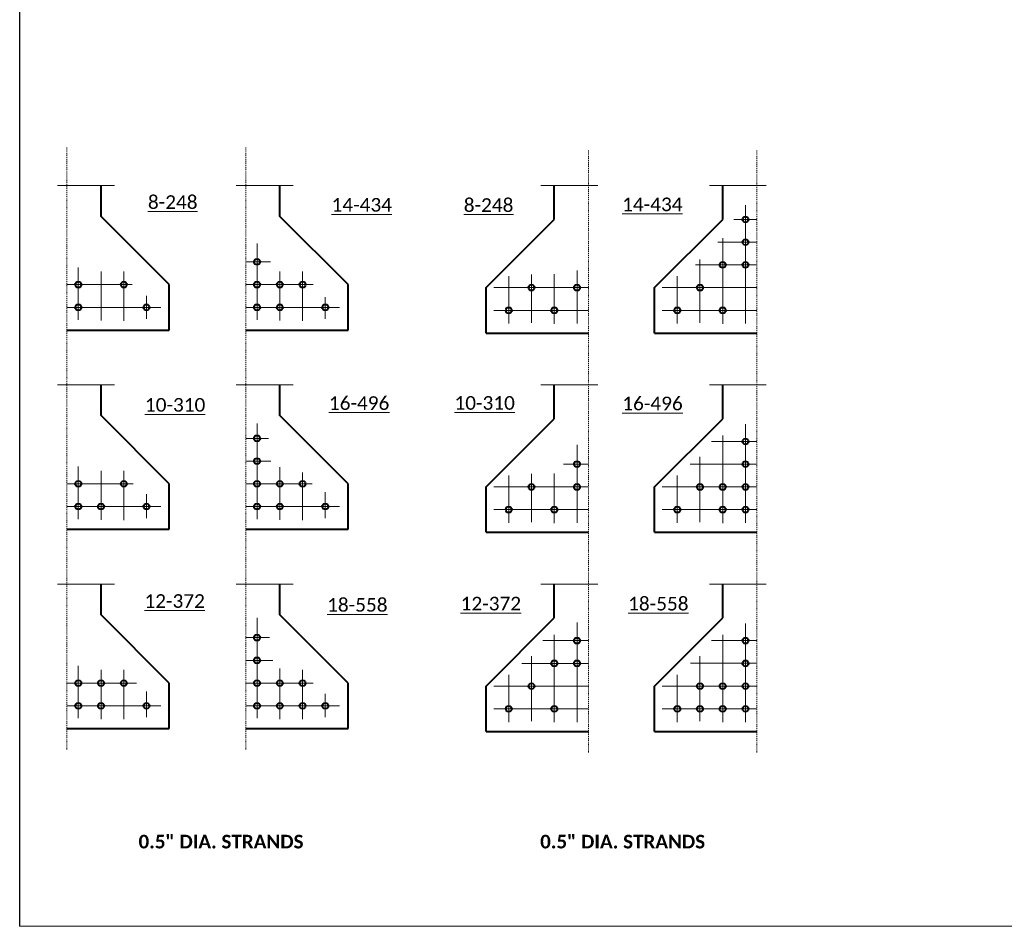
# Model space of a CAD drawing. Extents: x 23 to 884, y 6 to 258.
# Tile 1 of 11: x 23 to 131, y 6 to 106. Entities that reach past the tile are written whole.
import ezdxf

# ---------------------------------------------------------------- set-up
doc = ezdxf.new("R2010")
doc.units = 0
doc.header["$MEASUREMENT"] = 0
doc.linetypes.add('Wisdot4', pattern=[0.28125, 0.125, -0.0625, 0.03125, -0.0625])
doc.linetypes.add('Wisdot7', pattern=[0.2875, 0.125, -0.05, 0.0625, -0.05])
for name, color, linetype, lineweight in [('B_ANNO_BREAK', 7, 'Continuous', 18), ('B_ANNO_TEXT', 7, 'Continuous', 18), ('B_ANNO_TEXT_TITLE', 7, 'Continuous', 40), ('B_CNTR', 1, 'Wisdot4', 18), ('B_CONC_GIRD', 50, 'Continuous', 40), ('B_DETAIL', 7, 'Continuous', 18), ('B_STEEL', 92, 'Continuous', 18)]:
    doc.layers.add(name, color=color, linetype=linetype, lineweight=lineweight)
doc.layers.add('B_ANNO_NOPLOT', color=47, linetype='Continuous', lineweight=18, plot=False)
doc.styles.add('Annotative', font='calibri.ttf', dxfattribs={"height": 0.0625})
doc.styles.get("Standard").update_dxf_attribs({"font": 'calibri.ttf'})
doc.styles.add('Title', font='calibrib.ttf', dxfattribs={"height": 0.125})

# ---------------------------------------------------------------- blocks, each defined once
blk = doc.blocks.new('*U65')
at = {"layer": 'B_ANNO_NOPLOT', "flags": 128}
blk.add_lwpolyline([(15.35, -307.15), (15.35, -55.15), (339.28, -55.15), (339.28, -68.3), (393.35, -68.3), (393.35, -266.65), (331.92, -266.65), (331.92, -307.15)], close=True, dxfattribs=at)
blk = doc.blocks.new('*U138')
at = {"layer": 'B_ANNO_BREAK'}
for p, q in [((19.5, -225.68), (25.76, -225.68)), ((39.16, -225.68), (45.42, -225.68)), ((78.91, -225.68), (72.65, -225.68)), ((97.43, -225.68), (91.17, -225.68)), ((19.5, -247.59), (25.76, -247.59)), ((39.16, -247.59), (45.42, -247.59)), ((78.91, -247.59), (72.65, -247.59)), ((97.43, -247.59), (91.17, -247.59)), ((19.5, -269.51), (25.76, -269.51)), ((39.16, -269.51), (45.42, -269.51)), ((78.91, -269.51), (72.65, -269.51)), ((97.43, -269.51), (91.17, -269.51))]:
    blk.add_line(p, q, dxfattribs=at)
at = {"layer": 'B_ANNO_NOPLOT', "flags": 128}
blk.add_lwpolyline([(15.35, -307.15), (15.35, -55.15), (339.28, -55.15), (339.28, -68.3), (393.35, -68.3), (393.35, -266.65), (331.92, -266.65), (331.92, -307.15)], close=True, dxfattribs=at)
at = {"layer": 'B_CNTR'}
for p, q in [((20.55, -287.69), (20.55, -221.41)), ((40.2, -287.69), (40.2, -221.41)), ((77.87, -288.02), (77.87, -221.74)), ((96.39, -288.02), (96.39, -221.74))]:
    blk.add_line(p, q, dxfattribs=at)
at = {"layer": 'B_CONC_GIRD'}
for p, q in [((24.3, -229.07), (24.3, -225.68)), ((43.95, -229.07), (43.95, -225.68)), ((74.12, -229.4), (74.12, -225.68)), ((92.64, -229.4), (92.64, -225.68)), ((31.8, -236.57), (24.3, -229.07)), ((51.45, -236.57), (43.95, -229.07)), ((66.62, -236.9), (74.12, -229.4)), ((85.14, -236.9), (92.64, -229.4)), ((31.8, -241.57), (31.8, -236.57)), ((51.45, -241.57), (51.45, -236.57)), ((66.62, -241.9), (66.62, -236.9)), ((85.14, -241.9), (85.14, -236.9)), ((20.55, -241.57), (31.8, -241.57)), ((40.2, -241.57), (51.45, -241.57)), ((66.62, -241.9), (77.87, -241.9)), ((85.14, -241.9), (96.39, -241.9)), ((24.3, -250.98), (24.3, -247.59)), ((43.95, -250.98), (43.95, -247.59)), ((74.12, -251.32), (74.12, -247.59)), ((92.64, -251.32), (92.64, -247.59)), ((31.8, -258.48), (24.3, -250.98)), ((51.45, -258.48), (43.95, -250.98)), ((66.62, -258.82), (74.12, -251.32)), ((85.14, -258.82), (92.64, -251.32)), ((31.8, -263.48), (31.8, -258.48)), ((51.45, -263.48), (51.45, -258.48)), ((66.62, -263.81), (66.62, -258.82)), ((85.14, -263.81), (85.14, -258.82)), ((20.55, -263.48), (31.8, -263.48)), ((40.2, -263.48), (51.45, -263.48)), ((66.62, -263.81), (77.87, -263.81)), ((85.14, -263.81), (96.39, -263.81)), ((24.3, -272.9), (24.3, -269.51)), ((43.95, -272.9), (43.95, -269.51)), ((74.12, -273.23), (74.12, -269.51)), ((92.64, -273.23), (92.64, -269.51)), ((31.8, -280.4), (24.3, -272.9)), ((51.45, -280.4), (43.95, -272.9)), ((66.62, -280.73), (74.12, -273.23)), ((85.14, -280.73), (92.64, -273.23)), ((31.8, -285.4), (31.8, -280.4)), ((51.45, -285.4), (51.45, -280.4)), ((66.62, -285.73), (66.62, -280.73)), ((85.14, -285.73), (85.14, -280.73)), ((20.55, -285.4), (31.8, -285.4)), ((40.2, -285.4), (51.45, -285.4)), ((66.62, -285.73), (77.87, -285.73)), ((85.14, -285.73), (96.39, -285.73))]:
    blk.add_line(p, q, dxfattribs=at)
at = {"layer": 'B_DETAIL'}
for p, q in [((95.14, -240.85), (95.14, -227.83)), ((93.85, -229.4), (96.39, -229.4)), ((92.64, -240.89), (92.64, -231.47)), ((41.45, -240.45), (41.45, -232.04)), ((92.1, -231.9), (96.39, -231.9)), ((21.8, -240.45), (21.8, -234.67)), ((40.2, -234.07), (42.93, -234.07)), ((89.64, -234.4), (96.39, -234.4)), ((90.14, -240.78), (90.14, -233.81)), ((24.3, -240.52), (24.3, -235.13)), ((26.8, -240.56), (26.8, -235.13)), ((43.95, -240.52), (43.95, -235.13)), ((46.45, -240.56), (46.45, -235.13)), ((69.12, -240.85), (69.12, -235.65)), ((71.62, -240.78), (71.62, -235.46)), ((74.12, -240.89), (74.12, -235.42)), ((76.62, -240.85), (76.62, -235)), ((87.64, -240.85), (87.64, -235.65)), ((20.55, -236.57), (27.71, -236.57)), ((40.2, -236.57), (47.63, -236.57)), ((67.46, -236.9), (77.87, -236.9)), ((85.98, -236.9), (96.39, -236.9)), ((29.3, -240.34), (29.3, -237.82)), ((48.95, -240.34), (48.95, -237.94)), ((20.55, -239.07), (30.86, -239.07)), ((40.2, -239.07), (50.52, -239.07)), ((67.46, -239.4), (77.87, -239.4)), ((85.98, -239.4), (96.39, -239.4)), ((41.45, -262.36), (41.45, -251.84)), ((95.14, -262.76), (95.14, -251.92)), ((92.64, -262.8), (92.64, -253.18)), ((40.2, -253.48), (42.71, -253.48)), ((76.62, -262.76), (76.62, -254.2)), ((91.4, -253.82), (96.39, -253.82)), ((40.2, -255.98), (42.95, -255.98)), ((75.15, -256.31), (77.87, -256.31)), ((89.06, -256.31), (96.39, -256.31)), ((90.14, -262.69), (90.14, -255.52)), ((21.8, -262.36), (21.8, -256.58)), ((24.3, -262.43), (24.3, -257.04)), ((26.8, -262.47), (26.8, -257.04)), ((43.95, -262.43), (43.95, -256.63)), ((46.45, -262.47), (46.45, -257.23)), ((69.12, -262.76), (69.12, -257.57)), ((71.62, -262.69), (71.62, -257.37)), ((74.12, -262.8), (74.12, -257.33)), ((87.64, -262.76), (87.64, -257.57)), ((20.55, -258.48), (27.83, -258.48)), ((40.2, -258.48), (47.51, -258.48)), ((29.3, -262.25), (29.3, -259.63)), ((48.95, -262.25), (48.95, -259.39)), ((67.46, -258.82), (77.87, -258.82)), ((85.98, -258.82), (96.39, -258.82)), ((20.55, -260.98), (30.86, -260.98)), ((40.2, -260.98), (50.52, -260.98)), ((67.46, -261.32), (77.87, -261.32)), ((85.98, -261.32), (96.39, -261.32)), ((41.45, -284.27), (41.45, -273.22)), ((76.62, -284.68), (76.62, -273.74)), ((95.14, -284.68), (95.14, -273.84)), ((40.2, -275.4), (42.83, -275.4)), ((72.88, -275.73), (77.87, -275.73)), ((74.12, -284.71), (74.12, -275.1)), ((91.4, -275.73), (96.39, -275.73)), ((92.64, -284.71), (92.64, -275.09)), ((40.2, -277.9), (43.19, -277.9)), ((71.62, -284.6), (71.62, -277.44)), ((90.14, -284.6), (90.14, -277.43)), ((21.8, -284.27), (21.8, -278.49)), ((24.3, -284.35), (24.3, -278.95)), ((26.8, -284.38), (26.8, -278.95)), ((43.95, -284.35), (43.95, -278.81)), ((46.45, -284.38), (46.45, -278.93)), ((70.54, -278.23), (77.87, -278.23)), ((89.09, -278.2), (96.39, -278.2)), ((69.12, -284.68), (69.12, -279.48)), ((87.64, -284.68), (87.64, -279.48)), ((20.55, -280.4), (28.18, -280.4)), ((29.3, -284.16), (29.3, -281.33)), ((40.2, -280.4), (47.63, -280.4)), ((67.46, -280.73), (77.87, -280.73)), ((85.98, -280.73), (96.39, -280.73)), ((48.95, -284.16), (48.95, -281.57)), ((20.55, -282.9), (30.86, -282.9)), ((40.2, -282.9), (50.52, -282.9)), ((67.46, -283.23), (77.87, -283.23)), ((85.98, -283.23), (96.39, -283.23))]:
    blk.add_line(p, q, dxfattribs=at)
at = {"layer": 'B_STEEL', "linetype": 'Continuous', "lineweight": 40}
for centre in [(95.14, -229.4), (95.14, -231.9), (41.45, -234.07), (92.64, -234.4), (95.14, -234.4), (21.8, -236.57), (26.8, -236.57), (41.45, -236.57), (43.95, -236.57), (46.45, -236.57), (71.62, -236.9), (76.62, -236.9), (90.14, -236.9), (21.8, -239.07), (29.3, -239.07), (41.45, -239.07), (43.95, -239.07), (48.95, -239.07), (69.12, -239.4), (74.12, -239.4), (87.64, -239.4), (92.64, -239.4), (41.45, -253.48), (95.14, -253.82), (41.45, -255.98), (76.62, -256.31), (95.14, -256.31), (21.8, -258.48), (26.8, -258.48), (41.45, -258.48), (43.95, -258.48), (46.45, -258.48), (71.62, -258.82), (76.62, -258.82), (90.14, -258.82), (92.64, -258.82), (95.14, -258.82), (21.8, -260.98), (24.3, -260.98), (29.3, -260.98), (41.45, -260.98), (43.95, -260.98), (48.95, -260.98), (69.12, -261.32), (74.12, -261.32), (87.64, -261.32), (92.64, -261.32), (95.14, -261.32), (41.45, -275.4), (76.62, -275.73), (95.14, -275.73), (41.45, -277.9), (74.12, -278.23), (76.62, -278.23), (95.14, -278.23), (21.8, -280.4), (24.3, -280.4), (26.8, -280.4), (41.45, -280.4), (43.95, -280.4), (46.45, -280.4), (71.62, -280.73), (90.14, -280.73), (92.64, -280.73), (95.14, -280.73), (21.8, -282.9), (24.3, -282.9), (29.3, -282.9), (41.45, -282.9), (43.95, -282.9), (46.45, -282.9), (48.95, -282.9), (69.12, -283.23), (74.12, -283.23), (87.64, -283.23), (90.14, -283.23), (92.64, -283.23), (95.14, -283.23)]:
    blk.add_circle(centre, 0.329, dxfattribs=at)
at = {"layer": 'B_ANNO_TEXT', "char_height": 1.5, "attachment_point": 5, "line_spacing_factor": 0.8, "style": 'Annotative'}
for s, insert in [('{\\L8-248}', (32.18, -227.5)), ('{\\L14-434}', (52.96, -227.8)), ('{\\L8-248}', (66.9, -227.83)), ('{\\L14-434}', (84.9, -227.75)), ('{\\L16-496}', (52.67, -249.61)), ('{\\L10-310}', (66.47, -249.59)), ('{\\L16-496}', (84.92, -249.65)), ('{\\L10-310}', (32.44, -249.8)), ('{\\L12-372}', (32.39, -271.38)), ('{\\L18-558}', (52.47, -271.8)), ('{\\L12-372}', (67.15, -271.66)), ('{\\L18-558}', (85.56, -271.67))]:
    blk.add_mtext(s, dxfattribs=dict(at, insert=insert))
at = {"layer": 'B_ANNO_TEXT_TITLE', "char_height": 1.5, "attachment_point": 4, "line_spacing_factor": 0.8, "style": 'Title'}
for insert in [(28.42, -297.84), (72.57, -297.84)]:
    blk.add_mtext('0.5" DIA. STRANDS', dxfattribs=dict(at, insert=insert))
blk = doc.blocks.new('*U46')
at = {"layer": 'B_ANNO_NOPLOT', "flags": 128}
blk.add_lwpolyline([(22.5055, -324.5589), (22.5055, -72.5589), (346.4331, -72.5589), (346.4331, -85.7037), (400.5055, -85.7037), (400.5055, -284.0592), (339.0762, -284.0592), (339.0762, -324.5589)], close=True, dxfattribs=at)
at = {"layer": 'B_ANNO_TEXT'}
for tag, p in [('BN2', (271.4017, -121.9246)), ('BN3', (271.3917, -124.4304))]:
    blk.add_attdef(tag, p, '', height=1.5, dxfattribs=at)
blk.add_attdef('BN4', (269.9976, -140.0074), '', height=1.5, rotation=90, dxfattribs=at)

msp = doc.modelspace()

# ---------------------------------------------------------------- block references
at = {"linetype": 'Wisdot7'}
for name in ['*U65', '*U138']:
    msp.add_blockref(name, (7.15, 313.15), dxfattribs=at)

# ---------------------------------------------------------------- next in the draw order: block references
msp.add_blockref('*U46', (0, 330.56), dxfattribs=at)

doc.saveas('drawing.dxf')
